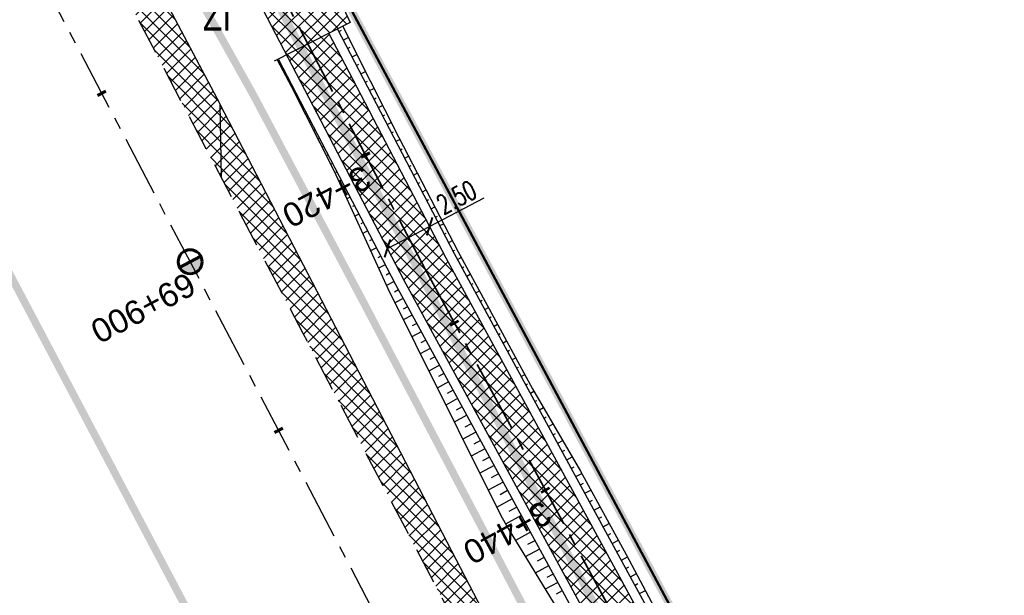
# Model space of a CAD drawing. Header units: metres. Extents: x 7529682 to 7533751, y 5721195 to 5727842.
# Tile 47 of 210: x 7531292 to 7531344, y 5724755 to 5724785. Entities that reach past the tile are written whole.
import ezdxf

# ---------------------------------------------------------------- set-up
doc = ezdxf.new("R2010")
doc.units = ezdxf.units.M
doc.header["$PDMODE"] = 1
doc.header["$PDSIZE"] = 0.3
for name, pattern in [('817-dzialki-09-05-04$0$HIDDEN', [0.375, 0.25, -0.125]), ('ACAD_ISO05W100', [33, 24, -3, 0, -3, 0, -3]), ('CENTER', [50.8, 31.75, -6.35, 6.35, -6.35]), ('CENTER2', [28.575, 19.05, -3.175, 3.175, -3.175]), ('HIDDEN', [9.525, 6.35, -3.175])]:
    doc.linetypes.add(name, pattern=pattern)
for name, color, linetype in [('C-DROGI-SYTUACJA', 7, 'Continuous'), ('C-DROGI-SYTUACJA-ETYKIETY', 7, 'Continuous'), ('D-hatch-pobocza', 131, 'Continuous'), ('D-hatch-zjazdy-BA', 244, 'Continuous'), ('D-hatch-zjazdy-kruszywo', 111, 'Continuous'), ('D-pobocza', 60, 'Continuous'), ('D-rowy', 160, 'Continuous'), ('D-skarpa', 2, 'Continuous'), ('D-skarpa-kreskowanie', 2, 'Continuous'), ('D-wymiary', 1, 'Continuous')]:
    doc.layers.add(name, color=color, linetype=linetype)
for name, color, linetype, lineweight, true_color in [('D-ewidencja-numery', 7, 'Continuous', 50, 0x40ff00), ('D-hatch-ciag-pieszo-rowerowy', 7, 'Continuous', 13, 0xff9f80), ('D-LR-etap-III', 7, '817-dzialki-09-05-04$0$HIDDEN', 50, 0x00008f)]:
    doc.layers.add(name, color=color, linetype=linetype, lineweight=lineweight, true_color=true_color)
for name, color, linetype, lineweight in [('D-krawędzie', 3, 'Continuous', 30), ('D-obrzeża', 2, 'Continuous', 30), ('D-oś', 10, 'CENTER', 30), ('D-pas-drogowy', 7, 'ACAD_ISO05W100', 50), ('D-zjazdy', 202, 'Continuous', 30), ('D-zjazdy-opis', 202, 'Continuous', 30)]:
    doc.layers.add(name, color=color, linetype=linetype, lineweight=lineweight)
doc.layers.add('poprzeczki', color=7, linetype='Continuous', true_color=0x0000c7)
doc.styles.add('2mm08', font='arial.ttf', dxfattribs={"width": 0.8})
doc.styles.add('DIMTEXT', font='simplex.shx', dxfattribs={"width": 0.7})
doc.styles.get("Standard").update_dxf_attribs({"font": 'arial.ttf'})
doc.dimstyles.new('500', dxfattribs={"dimtxt": 1, "dimasz": 0.7, "dimexe": 0.2, "dimexo": 0.5, "dimgap": 0.2, "dimtad": 1, "dimrnd": 0.005, "dimzin": 0, "dimdsep": 46, "dimtxsty": 'DIMTEXT', "dimblk": 'ARCHTICK', "dimcen": 0, "dimclrd": 256, "dimclre": 256, "dimclrt": 2, "dimadec": 5, "dimazin": 0, "dimtfac": 1, "dimtofl": 0, "dimtmove": 0, "dimatfit": 3, "dimfxl": 1, "dimtolj": 1, "dimtzin": 0, "dimlwd": -1, "dimlwe": -1, "dimarcsym": 0})
pattern_1 = [(45, (0.88535, 0.46493), (-0.33675960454, 0.33675960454), []), (135, (0.88535, 0.46493), (-0.33675960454, -0.33675960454), [])]
pattern_2 = [(45, (0, 0), (-0.33675960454, 0.33675960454), []), (135, (0, 0), (-0.33675960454, -0.33675960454), [])]

# ---------------------------------------------------------------- blocks, each defined once
blk = doc.blocks.new('kilometraz')
at = {"linetype": 'ByBlock', "lineweight": -2}
blk.add_hatch(color=0, dxfattribs=at).paths.add_polyline_path([(0, -0.28125, 0.41421356), (0.28125, 0, 0.41421356), (0, 0.28125)])
at = {"color": 0, "linetype": 'ByBlock', "lineweight": -2}
blk.add_line((0, 0.28125), (0, -0.28125), dxfattribs=at)
blk.add_circle((0, 0), 0.28125, dxfattribs=at)
blk = doc.blocks.new('AeccTickLine')
at = {"color": 0, "linetype": 'ByBlock', "lineweight": -2}
blk.add_line((0, 1), (0, -1), dxfattribs=at)
blk = doc.blocks.new('_ArchTick')
at = {"color": 0, "linetype": 'ByBlock', "const_width": 0.15}
blk.add_lwpolyline([(-0.5, -0.5), (0.5, 0.5)], dxfattribs=at)
blk = doc.blocks.new('*D98')
at = {"layer": 'D-wymiary', "linetype": 'ByBlock', "transparency": 16777216}
for p, q in [((7531313.399, 5724774.279), (7531316.267, 5724775.773)), ((7531313.168, 5724774.723), (7531313.307, 5724774.457)), ((7531311.182, 5724773.124), (7531313.399, 5724774.279)), ((7531310.951, 5724773.567), (7531311.09, 5724773.301))]:
    blk.add_line(p, q, dxfattribs=at)
at = {"layer": 'Defpoints', "color": 0, "linetype": 'ByBlock', "transparency": 16777216}
for p in [(7531313.399, 5724774.279), (7531313.399, 5724774.279), (7531311.182, 5724773.124)]:
    blk.add_point(p, dxfattribs=at)
at = {"layer": 'D-wymiary', "linetype": 'ByBlock', "transparency": 16777216, "xscale": 0.6999999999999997, "yscale": 0.6999999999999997, "zscale": 0.6999999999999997}
for p, rotation in [((7531313.399, 5724774.279), 27.52110869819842), ((7531311.182, 5724773.124), 207.5211086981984)]:
    blk.add_blockref('_ArchTick', p, dxfattribs=dict(at, rotation=rotation))
at = {"layer": 'D-wymiary', "color": 2, "linetype": 'ByBlock', "transparency": 16777216, "insert": (7531314.82, 5724775.809), "char_height": 1, "attachment_point": 5, "rotation": 27.5211, "style": 'DIMTEXT'}
blk.add_mtext('\\A1;2.50', dxfattribs=at)

msp = doc.modelspace()

# ---------------------------------------------------------------- hatches: boundary and pattern name
at = {"layer": 'D-hatch-ciag-pieszo-rowerowy'}
h = msp.add_hatch(dxfattribs=at)
h.set_pattern_fill('ANSI37', color=256, scale=0.15, style=0)
h.set_pattern_definition(pattern_1)
h.paths.add_polyline_path([(7531367.377, 5724666.221), (7531369.435, 5724667.678), (7531364.841, 5724676.398), (7531345.224, 5724715.75), (7531314.268, 5724772.613), (7531308.11, 5724784.432), (7531305.885, 5724783.292), (7531312.052, 5724771.454), (7531343.011, 5724714.585), (7531362.629, 5724675.233)])
at = {"layer": 'D-hatch-pobocza'}
h = msp.add_hatch(dxfattribs=at)
h.set_pattern_fill('ANSI37', color=256, scale=0.15, style=0)
h.set_pattern_definition(pattern_2)
h.paths.add_polyline_path([(7531327.02, 5724733.24), (7531314.57, 5724757.21), (7531302.377, 5724780.719), (7531302.441, 5724776.853), (7531306.74, 5724768.665), (7531335.094, 5724714.652), (7531357.319, 5724672.439), (7531360.382, 5724666.625), (7531361.97, 5724665.57), (7531363.1, 5724665.412), (7531353.58, 5724682.67), (7531345.94, 5724697.46), (7531339.27, 5724710)])
at = {"layer": 'D-hatch-zjazdy-BA'}
h = msp.add_hatch(dxfattribs=at)
h.set_pattern_fill('ANSI37', color=256, scale=0.15, style=0)
h.set_pattern_definition(pattern_1)
h.paths.add_polyline_path([(7531305.884, 5724783.292), (7531309.218, 5724784.999), (7531307.992, 5724787.635), (7531303.703, 5724787.477)])
at = {"layer": 'D-hatch-zjazdy-kruszywo'}
h = msp.add_hatch(dxfattribs=at)
h.set_pattern_fill('ANSI37', color=256, scale=0.15, style=0)
h.set_pattern_definition(pattern_2)
h.paths.add_polyline_path([(7531298.776, 5724787.518), (7531296.235, 5724788.675), (7531302.441, 5724776.853), (7531302.377, 5724780.719)])

# ---------------------------------------------------------------- linework, layer by layer
at = {"layer": 'C-DROGI-SYTUACJA', "color": 10, "linetype": 'CENTER2', "lineweight": 35, "ltscale": 0.2}
msp.add_lwpolyline([(7531156.869, 5725074.83), (7531166.993, 5725055.55, -0.068732), (7531168.479, 5725051.432), (7531169.1, 5725048.503, 0.068783), (7531171.89, 5725040.776), (7531203.621, 5724980.378), (7531234.8, 5724921.535), (7531259.931, 5724874.055), (7531293.333, 5724810.086), (7531313.16, 5724772.033), (7531341.529, 5724719.923, -0.009023), (7531346.533, 5724710.322), (7531363.735, 5724675.815), (7531380.065, 5724644.823), (7531398.584, 5724609.363), (7531424.897, 5724559.228), (7531446.142, 5724518.961), (7531474.816, 5724464.452), (7531498.201, 5724419.897)], format="xyb", dxfattribs=at)
at = {"layer": 'D-ewidencja-numery', "color": 12, "ltscale": 15, "true_color": 0xc70000}
msp.add_lwpolyline([(7531166.31, 5725074.58), (7531172.29, 5725062.58), (7531170.59, 5725055.606), (7531173.733, 5725044.081), (7531215.342, 5724964.86), (7531238.054, 5724921.685), (7531262.39, 5724875.283), (7531295.587, 5724811.266), (7531348.488, 5724712.363), (7531363.741, 5724682.684), (7531366.987, 5724675.865), (7531382.541, 5724646.111), (7531401.299, 5724610.875), (7531428.965, 5724558.862), (7531449.111, 5724520.398), (7531477.293, 5724465.831), (7531500.996, 5724421.113)], dxfattribs=at)
at = {"layer": 'D-krawędzie', "linetype": 'HIDDEN', "ltscale": 0.3, "flags": 128}
msp.add_lwpolyline([(7530572.01, 5726166.06), (7530620.381, 5726072.761), (7530641.555, 5726032.008), (7530660.961, 5725995.07), (7530689.128, 5725941.54), (7530707.336, 5725907.032), (7530725.256, 5725873.093), (7530743.97, 5725837.654), (7530770.527, 5725787.119), (7530787.864, 5725754.267), (7530809.898, 5725712.542), (7530824.739, 5725684.389), (7530840.856, 5725653.693), (7530860.675, 5725616.154), (7530865.283, 5725607.394), (7530878.05, 5725583.08), (7530918.172, 5725507.178), (7530950.163, 5725446.305), (7530993.419, 5725364.265), (7531022.766, 5725308.719), (7531053.81, 5725249.872), (7531081.166, 5725197.875), (7531103.902, 5725154.541), (7531128.123, 5725108.448), (7531149.3, 5725068.25), (7531167.38, 5725033.767), (7531197.165, 5724976.988), (7531228.151, 5724918.034), (7531253.153, 5724870.491), (7531286.796, 5724806.654), (7531306.74, 5724768.665), (7531335.094, 5724714.652), (7531357.319, 5724672.439), (7531373.645, 5724641.454), (7531392.162, 5724605.999), (7531418.48, 5724555.853), (7531439.727, 5724515.582), (7531468.399, 5724461.077), (7531491.782, 5724416.528), (7531531.99, 5724339.833), (7531557.227, 5724291.659), (7531569.852, 5724267.577), (7531591.376, 5724226.548), (7531610.004, 5724191.103), (7531616.883, 5724177.999), (7531629.985, 5724153.025), (7531641.007, 5724132.022), (7531664.906, 5724087.617), (7531677.644, 5724064.786), (7531683.112, 5724054.988), (7531686.753, 5724048.18), (7531695.448, 5724031.697), (7531703.749, 5724015.917), (7531709.214, 5724005.514), (7531719.389, 5723986.147), (7531726.295, 5723973), (7531732.741, 5723960.736), (7531735.13, 5723956.19)], dxfattribs=at)
at = {"layer": 'D-LR-etap-III', "ltscale": 10, "flags": 128}
msp.add_lwpolyline([(7531750.474, 5723895.103, 0.4, 0.4, 0), (7531750.505, 5723895.13, 0.4, 0.4, 0), (7531682.71, 5724022.92, 0.4, 0.4, 0), (7531619.177, 5724147.204, 0.4, 0.4, 0), (7531592.309, 5724198.489, 0.4, 0.4, 0), (7531553.264, 5724272.919, 0.4, 0.4, 0), (7531504.02, 5724366.79, 0.4, 0.4, 0), (7531482.09, 5724407.62, 0.4, 0.4, 0), (7531412.35, 5724541.183, 0.4, 0.4, 0), (7531388.464, 5724586.93, 0.4, 0.4, 0), (7531345.12, 5724669.94, 0.4, 0.4, 0), (7531127.66, 5725081.67, 0.4, 0.4, 0), (7531059.253, 5725211.041, 0.4, 0.4, 0), (7531008.007, 5725307.954, 0.4, 0.4, 0), (7530964.182, 5725390.836, 0.4, 0.4, 0), (7530914.557, 5725484.684, 0.4, 0.4, 0), (7530865.243, 5725577.494, 0.4, 0.4, 0), (7530840.085, 5725624.059, 0.4, 0.4, 0), (7530802.56, 5725694.925, 0.4, 0.4, 0), (7530755.54, 5725787.51, 0.4, 0.4, 0), (7530708.718, 5725876.303, 0.4, 0.4, 0), (7530695.12, 5725902.09, 0.4, 0.4, 0), (7530642.914, 5726001.078, 0.4, 0.4, 0), (7530634.935, 5726016.147, 0.4, 0.4, 0), (7530610.82, 5726061.93, 0.4, 0.4, 0), (7530610.82, 5726061.93, 0.4, 0.4, 0), (7530607.21, 5726063.51, 0.4, 0.4, 0), (7530597.42, 5726080.68, 0.4, 0.4, 0), (7530591.16, 5726088.44, 0.4, 0.4, 0), (7530581.28, 5726107.21, 0.4, 0.4, 0), (7530571.29, 5726130.56, 0.4, 0.4, 0), (7530549.555, 5726171.527, 0.4, 0.4, 0), (7530531.014, 5726206.474, 0.4, 0.4, 0), (7530516.461, 5726236.017, 0.4, 0.4, 0), (7530500.799, 5726266.141, 0.4, 0.4, 0), (7530491.35, 5726283.94, 0.4, 0.4, 0), (7530482.4, 5726303.41, 0.4, 0.4, 0), (7530482.4, 5726303.41, 0.4, 0.4, 0), (7530450.41, 5726357.28, 0.4, 0.4, 0), (7530397.759, 5726458.5, 0.4, 0.4, 0), (7530334.708, 5726583.665, 0.4, 0.4, 0), (7530303.939, 5726645.168, 0.4, 0.4, 0), (7530300.51, 5726651.778, 0.4, 0.4, 0), (7530289.214, 5726671.967, 0.4, 0.4, 0), (7530281.54, 5726685.57, 0.4, 0.4, 0), (7530261.371, 5726724.163, 0.4, 0.4, 0), (7530254.03, 5726738.21, 0.4, 0.4, 0), (7530197.22, 5726845.06, 0.4, 0.4, 0), (7530194.71, 5726849.15, 0.4, 0.4, 0), (7530195.92, 5726850.75, 0.4, 0.4, 0), (7530170.547, 5726892.961, 0.4, 0.4, 0), (7530143.175, 5726945.066, 0.4, 0.4, 0), (7530105.06, 5727018.32, 0.4, 0.4, 0), (7530100.06, 5727027.16, 0.4, 0.4, 0), (7530062.319, 5727099.625, 0.4, 0.4, 0), (7530015.379, 5727189.42, 0.4, 0.4, 0), (7529983.208, 5727250.207, 0.4, 0.4, 0), (7529953.284, 5727306.747, 0.4, 0.4, 0), (7529900.671, 5727406.159, 0.4, 0.4, 0), (7529890.63, 5727425.131, 0.4, 0.4, 0), (7529875.155, 5727454.426, 0.4, 0.4, 0), (7529857.56, 5727487.787, 0.4, 0.4, 0), (7529835.194, 5727530.193, 0.4, 0.4, 0), (7529811.741, 5727574.662, 0.4, 0.4, 0), (7529792.102, 5727611.923, 0.4, 0.4, 0), (7529768.066, 5727657.47, 0.4, 0.4, 0), (7529755.211, 5727682.131, 0.4, 0.4, 0), (7529753.31, 5727681.13, 0.4, 0.4, 0), (7529739.21, 5727707.77, 0.4, 0.4, 0), (7529735.395, 5727711.252, 0.4, 0.4, 0), (7529725.42, 5727730.2, 0.4, 0.4, 0), (7529723.55, 5727729.88, 0.4, 0.4, 0), (7529695.567, 5727782.932, 0.4, 0.4, 0), (7529717.68, 5727794.024, 0.4, 0.4, 0), (7529736.275, 5727758.647, 0.4, 0.4, 0), (7529736.275, 5727758.647, 0.4, 0.4, 0), (7529744.511, 5727750.406, 0.4, 0.4, 0), (7529744.511, 5727750.406, 0.4, 0.4, 0), (7529750.283, 5727738.55, 0.4, 0.4, 0), (7529777.109, 5727687.569, 0.4, 0.4, 0), (7529796.515, 5727651.33, 0.4, 0.4, 0), (7529814.938, 5727616.793, 0.4, 0.4, 0), (7529839.007, 5727572.304, 0.4, 0.4, 0), (7529860.618, 5727532.509, 0.4, 0.4, 0), (7529882.349, 5727491.504, 0.4, 0.4, 0), (7529904.865, 5727449.096, 0.4, 0.4, 0), (7529920.747, 5727418.885, 0.4, 0.4, 0), (7529946.677, 5727368.547, 0.4, 0.4, 0), (7529972.025, 5727320.573, 0.4, 0.4, 0), (7529987.74, 5727290.153, 0.4, 0.4, 0), (7529996.497, 5727273.662, 0.4, 0.4, 0), (7530017.541, 5727234.203, 0.4, 0.4, 0), (7530033.054, 5727204.864, 0.4, 0.4, 0), (7530051.623, 5727170.223, 0.4, 0.4, 0), (7530069.277, 5727137.016, 0.4, 0.4, 0), (7530089.385, 5727097.534, 0.4, 0.4, 0), (7530109.713, 5727060.747, 0.4, 0.4, 0), (7530136.77, 5727011.64, 0.4, 0.4, 0), (7530162.447, 5726962.744, 0.4, 0.4, 0), (7530187.674, 5726916.992, 0.4, 0.4, 0), (7530207.821, 5726879.335, 0.4, 0.4, 0), (7530230.626, 5726834.519, 0.4, 0.4, 0), (7530262.288, 5726776.618, 0.4, 0.4, 0), (7530277.51, 5726760.213, 0.4, 0.4, 0), (7530286.037, 5726744.107, 0.4, 0.4, 0), (7530288.097, 5726735.884, 0.4, 0.4, 0), (7530290.394, 5726725.047, 0.4, 0.4, 0), (7530296.177, 5726713.583, 0.4, 0.4, 0), (7530302.726, 5726701.182, 0.4, 0.4, 0), (7530325.685, 5726657.466, 0.4, 0.4, 0), (7530343.244, 5726623.649, 0.4, 0.4, 0), (7530360.23, 5726591.747, 0.4, 0.4, 0), (7530383.209, 5726548.059, 0.4, 0.4, 0), (7530406.018, 5726503.606, 0.4, 0.4, 0), (7530427.465, 5726462.62, 0.4, 0.4, 0), (7530447.928, 5726424.388, 0.4, 0.4, 0), (7530471.127, 5726379.921, 0.4, 0.4, 0), (7530490.501, 5726343.033, 0.4, 0.4, 0), (7530509.499, 5726306.733, 0.4, 0.4, 0), (7530529.89, 5726267.244, 0.4, 0.4, 0), (7530543.852, 5726238.99, 0.4, 0.4, 0), (7530554.809, 5726218.944, 0.4, 0.4, 0), (7530559.027, 5726212.223, 0.4, 0.4, 0), (7530563.061, 5726206.41, 0.4, 0.4, 0), (7530566.934, 5726200.464, 0.4, 0.4, 0), (7530569.771, 5726194.902, 0.4, 0.4, 0), (7530571.473, 5726191.282, 0.4, 0.4, 0), (7530572.839, 5726188.025, 0.4, 0.4, 0), (7530575.295, 5726182.035, 0.4, 0.4, 0), (7530579.737, 5726173.306, 0.4, 0.4, 0), (7530583.3, 5726167.41, 0.4, 0.4, 0), (7530593.4, 5726163.33, 0.4, 0.4, 0), (7530598.618, 5726155.264, 0.4, 0.4, 0), (7530608.258, 5726140.497, 0.4, 0.4, 0), (7530603.27, 5726136.83, 0.4, 0.4, 0), (7530606.53, 5726131.84, 0.4, 0.4, 0), (7530604.239, 5726124.217, 0.4, 0.4, 0), (7530605.847, 5726121.63, 0.4, 0.4, 0), (7530608.972, 5726116.164, 0.4, 0.4, 0), (7530618.114, 5726097.791, 0.4, 0.4, 0), (7530651.213, 5726034.96, 0.4, 0.4, 0), (7530670.244, 5725998.611, 0.4, 0.4, 0), (7530698.075, 5725945.953, 0.4, 0.4, 0), (7530716.506, 5725911.305, 0.4, 0.4, 0), (7530735.223, 5725875.667, 0.4, 0.4, 0), (7530752.504, 5725842.155, 0.4, 0.4, 0), (7530778.311, 5725793.501, 0.4, 0.4, 0), (7530797.5, 5725756.382, 0.4, 0.4, 0), (7530812.519, 5725728.289, 0.4, 0.4, 0), (7530820.039, 5725713.16, 0.4, 0.4, 0), (7530822.422, 5725710.194, 0.4, 0.4, 0), (7530833.155, 5725688.801, 0.4, 0.4, 0), (7530849.629, 5725656.159, 0.4, 0.4, 0), (7530867.983, 5725621.964, 0.4, 0.4, 0), (7530872.63, 5725612.888, 0.4, 0.4, 0), (7530880.354, 5725597.595, 0.4, 0.4, 0), (7530883.839, 5725593.389, 0.4, 0.4, 0), (7530891.782, 5725587.763, 0.4, 0.4, 0), (7530895.039, 5725584.281, 0.4, 0.4, 0), (7530897.034, 5725580.941, 0.4, 0.4, 0), (7530900.952, 5725579.946, 0.4, 0.4, 0), (7530904.81, 5725571.977, 0.4, 0.4, 0), (7530903.682, 5725568.566, 0.4, 0.4, 0), (7530908.901, 5725558.845, 0.4, 0.4, 0), (7530910.252, 5725545.672, 0.4, 0.4, 0), (7530912.873, 5725538.646, 0.4, 0.4, 0), (7530945.278, 5725478.464, 0.4, 0.4, 0), (7530959.692, 5725450.246, 0.4, 0.4, 0), (7531002.827, 5725368.192, 0.4, 0.4, 0), (7531044.704, 5725290.314, 0.4, 0.4, 0), (7531064.099, 5725253.213, 0.4, 0.4, 0), (7531083.01, 5725216.678, 0.4, 0.4, 0), (7531113.013, 5725158.466, 0.4, 0.4, 0), (7531137.364, 5725113.071, 0.4, 0.4, 0), (7531150.831, 5725086.712, 0.4, 0.4, 0), (7531159.746, 5725076.641, 0.4, 0.4, 0), (7531166.31, 5725074.58, 0.4, 0.4, 0), (7531172.29, 5725062.58, 0.4, 0.4, 0), (7531170.59, 5725055.606, 0.4, 0.4, 0), (7531173.733, 5725044.081, 0.4, 0.4, 0), (7531215.342, 5724964.86, 0.4, 0.4, 0), (7531238.054, 5724921.685, 0.4, 0.4, 0), (7531262.39, 5724875.283, 0.4, 0.4, 0), (7531295.587, 5724811.266, 0.4, 0.4, 0), (7531348.488, 5724712.363, 0.4, 0.4, 0), (7531363.741, 5724682.684, 0.4, 0.4, 0), (7531366.987, 5724675.865, 0.4, 0.4, 0), (7531382.541, 5724646.111, 0.4, 0.4, 0), (7531401.299, 5724610.875, 0.4, 0.4, 0), (7531428.965, 5724558.862, 0.4, 0.4, 0), (7531449.111, 5724520.398, 0.4, 0.4, 0), (7531477.293, 5724465.831, 0.4, 0.4, 0), (7531500.996, 5724421.113, 0.4, 0.4, 0), (7531512.122, 5724400.549, 0.4, 0.4, 0), (7531513.782, 5724396.757, 0.4, 0.4, 0), (7531526.32, 5724379.39, 0.4, 0.4, 0), (7531566.784, 5724302.736, 0.4, 0.4, 0), (7531612.277, 5724225.61, 0.4, 0.4, 0), (7531620.493, 5724210.548, 0.4, 0.4, 0), (7531631.578, 5724196.258, 0.4, 0.4, 0), (7531653.484, 5724152.434, 0.4, 0.4, 0), (7531661.151, 5724128.494, 0.4, 0.4, 0), (7531673.881, 5724101.186, 0.4, 0.4, 0), (7531684.691, 5724081.184, 0.4, 0.4, 0), (7531699.212, 5724051.17, 0.4, 0.4, 0), (7531704.034, 5724040.584, 0.4, 0.4, 0), (7531704.034, 5724040.584, 0.4, 0.4, 0), (7531703.913, 5724037.17, 0.4, 0.4, 0), (7531736.42, 5723969.232, 0.4, 0.4, 0), (7531738.285, 5723967.699, 0.4, 0.4, 0), (7531742.181, 5723962.346, 0.4, 0.4, 0), (7531744.286, 5723958.616, 0.4, 0.4, 0), (7531755.393, 5723944.193, 0.4, 0.4, 0), (7531758.69, 5723936.76, 0.4, 0.4, 0), (7531780.08, 5723929.25, 0.4, 0.4, 0), (7531792.612, 5723906.338, 0.4, 0.4, 0), (7531792.612, 5723906.338, 0.4, 0.4, 0), (7531756.962, 5723883.055, 0.4, 0.4, 0), (7531750.46, 5723895.13, 0.4, 0.4, 0), (7531750.46, 5723895.13, 0, 0, 0)], format="xyseb", dxfattribs=at)
at = {"layer": 'D-obrzeża'}
for points in [[(7531162.547, 5725061.318), (7531165.882, 5725054.959, -0.068574), (7531167.27, 5725051.106), (7531167.915, 5725048.068, 0.068789), (7531170.704, 5725040.34), (7531202.515, 5724979.795), (7531233.696, 5724920.95), (7531258.824, 5724873.473), (7531292.225, 5724809.507), (7531312.052, 5724771.454), (7531340.423, 5724719.339, -0.00902), (7531345.426, 5724709.741), (7531362.629, 5724675.233), (7531378.958, 5724644.242), (7531397.477, 5724608.783), (7531423.79, 5724558.646), (7531445.036, 5724518.378), (7531473.71, 5724463.87), (7531497.095, 5724419.316), (7531505.905, 5724402.511, -0.033171), (7531508.586, 5724396.451), (7531511.248, 5724389.164)], [(7531369.435, 5724667.678), (7531364.841, 5724676.398), (7531347.64, 5724710.903, 0.009026), (7531342.634, 5724720.507), (7531314.268, 5724772.613), (7531308.11, 5724784.431)]]:
    msp.add_lwpolyline(points, format="xyb", dxfattribs=at)
at = {"layer": 'D-oś', "ltscale": 0.1}
msp.add_lwpolyline([(7531488.683, 5724414.901), (7531465.302, 5724459.448), (7531436.63, 5724513.951), (7531415.383, 5724554.223), (7531389.061, 5724604.375), (7531370.545, 5724639.828), (7531354.222, 5724670.808), (7531331.996, 5724713.024), (7531303.641, 5724767.038), (7531283.699, 5724805.024), (7531250.055, 5724868.862), (7531225.053, 5724916.406), (7531194.065, 5724975.362), (7531164.28, 5725032.142), (7531146.202, 5725066.622)], dxfattribs=at)
at = {"layer": 'D-pas-drogowy', "ltscale": 0.2, "flags": 128}
msp.add_lwpolyline([(7531633.019, 5724182.834, 0.4, 0.4, 0), (7531617.559, 5724211.608, 0.4, 0.4, 0), (7531566.784, 5724302.736, 0.4, 0.4, 0), (7531538.419, 5724356.47, 0.4, 0.4, 0), (7531526.32, 5724379.39, 0.4, 0.4, 0), (7531516.102, 5724393.607, 0.4, 0.4, 0.001485), (7531513.78, 5724396.838, 0.4, 0.4, 0), (7531501.87, 5724413.41, 0.4, 0.4, 0), (7531474.926, 5724464.508, 0.4, 0.4, 0), (7531446.2, 5724518.992, 0.4, 0.4, 0), (7531424.962, 5724559.262, 0.4, 0.4, 0), (7531398.444, 5724609.566, 0.4, 0.4, 0), (7531379.647, 5724645.216, 0.4, 0.4, 0), (7531365.23, 5724672.56, 0.4, 0.4, 0), (7531341.306, 5724717.915, 0.4, 0.4, 0), (7531312.9, 5724771.789, 0.4, 0.4, 0), (7531292.591, 5724810.307, 0.4, 0.4, 0), (7531259.392, 5724873.271, 0.4, 0.4, 0), (7531233.74, 5724921.923, 0.4, 0.4, 0), (7531203.073, 5724980.092, 0.4, 0.4, 0), (7531173.471, 5725036.225, 0.4, 0.4, 0), (7531168.27, 5725046.09, 0.4, 0.4, 0), (7531172.29, 5725062.58, 0.4, 0.4, 0), (7531166.31, 5725074.58, 0.4, 0.4, 0), (7531150.32, 5725079.6, 0.4, 0.4, 0), (7531141.5, 5725096.43, 0.4, 0.4, 0), (7531109.312, 5725157.814, 0.4, 0.4, 0), (7531086.641, 5725201.048, 0.4, 0.4, 0), (7531059.198, 5725253.384, 0.4, 0.4, 0), (7531028.207, 5725312.489, 0.4, 0.4, 0), (7530999.105, 5725367.99, 0.4, 0.4, 0), (7530956.248, 5725449.725, 0.4, 0.4, 0), (7530924.398, 5725510.464, 0.4, 0.4, 0), (7530897.51, 5725561.74, 0.4, 0.4, 0), (7530894.46, 5725566.14, 0.4, 0.4, 0), (7530892.16, 5725570.49, 0.4, 0.4, 0), (7530869.363, 5725613.307, 0.4, 0.4, 0), (7530861.694, 5725627.705, 0.4, 0.4, 0), (7530852.74, 5725644.52, 0.4, 0.4, 0), (7530831.51, 5725684.2, 0.4, 0.4, 0), (7530811.13, 5725722.52, 0.4, 0.4, 0), (7530792.348, 5725757.941, 0.4, 0.4, 0), (7530768.03, 5725803.8, 0.4, 0.4, 0), (7530748.769, 5725840.179, 0.4, 0.4, 0), (7530727.7, 5725879.97, 0.4, 0.4, 0), (7530712.098, 5725909.545, 0.4, 0.4, 0), (7530693.644, 5725944.645, 0.4, 0.4, 0), (7530665.702, 5725997.539, 0.4, 0.4, 0), (7530641.76, 5726042.88, 0.4, 0.4, 0), (7530616.5, 5726091.48, 0.4, 0.4, 0), (7530604.628, 5726114.32, 0.4, 0.4, -0.007763), (7530602.5, 5726118.43, 0.4, 0.4, 0), (7530603.992, 5726123.395, 0.4, 0.4, 0), (7530606.53, 5726131.84, 0.4, 0.4, 0), (7530603.27, 5726136.83, 0.4, 0.4, 0), (7530593.776, 5726151.369, 0.4, 0.4, 0), (7530590.203, 5726156.84, 0.4, 0.4, 0), (7530583.3, 5726167.41, 0.4, 0.4, 0), (7530580.578, 5726170.428, 0.4, 0.4, 0), (7530575.85, 5726175.67, 0.4, 0.4, 0), (7530569.01, 5726186.66, 0.4, 0.4, 0), (7530562.555, 5726199.189, 0.4, 0.4, 0), (7530555.67, 5726211.39, 0.4, 0.4, 0), (7530548.29, 5726224.23, 0.4, 0.4, 0), (7530540.58, 5726237.71, 0.4, 0.4, 0), (7530532.68, 5726252.65, 0.4, 0.4, 0), (7530524.06, 5726269.35, 0.4, 0.4, 0), (7530502.82, 5726309.91, 0.4, 0.4, 0), (7530488.83, 5726336.63, 0.4, 0.4, 0), (7530466.03, 5726380.16, 0.4, 0.4, 0), (7530438.47, 5726432.77, 0.4, 0.4, 0), (7530424.53, 5726459.09, 0.4, 0.4, 0), (7530401.63, 5726502.97, 0.4, 0.4, 0), (7530383.38, 5726538.06, 0.4, 0.4, 0), (7530353.97, 5726593.52, 0.4, 0.4, 0), (7530338.47, 5726622.74, 0.4, 0.4, 0), (7530322.01, 5726653.88, 0.4, 0.4, 0), (7530297.54, 5726700.33, 0.4, 0.4, 0), (7530287.38, 5726719.6, 0.4, 0.4, 0), (7530285.95, 5726722.316, 0.4, 0.4, 0), (7530280.26, 5726733.12, 0.4, 0.4, 0), (7530266.73, 5726758.74, 0.4, 0.4, 0), (7530260.42, 5726770.47, 0.4, 0.4, 0), (7530253.25, 5726783.82, 0.4, 0.4, 0), (7530244.95, 5726799.33, 0.4, 0.4, 0), (7530239.39, 5726808.49, 0.4, 0.4, 0), (7530238.29, 5726807.9, 0.4, 0.4, 0), (7530218.11, 5726850.67, 0.4, 0.4, 0), (7530175.907, 5726928.168, 0.4, 0.4, 0), (7530096.68, 5727076.15, 0.4, 0.4, 0), (7530094.68, 5727079.89, 0.4, 0.4, 0), (7530064.597, 5727135.523, 0.4, 0.4, 0), (7530046.731, 5727168.892, 0.4, 0.4, 0), (7530025.803, 5727208.461, 0.4, 0.4, 0), (7530012.847, 5727232.979, 0.4, 0.4, 0), (7529994.15, 5727268.45, 0.4, 0.4, 0), (7529981.671, 5727291.93, 0.4, 0.4, 0), (7529949.89, 5727351.73, 0.4, 0.4, 0), (7529924.75, 5727399.03, 0.4, 0.4, 0), (7529915.516, 5727417.1, 0.4, 0.4, 0), (7529885.83, 5727475.19, 0.4, 0.4, 0), (7529862.56, 5727519.97, 0.4, 0.4, 0), (7529852.985, 5727538.191, 0.4, 0.4, 0), (7529836.513, 5727569.511, 0.4, 0.4, 0), (7529815.369, 5727609.141, 0.4, 0.4, 0), (7529792.795, 5727651.247, 0.4, 0.4, 0), (7529774.199, 5727685.858, 0.4, 0.4, 0), (7529746.966, 5727736.059, 0.4, 0.4, 0), (7529733.92, 5727757.62, 0.4, 0.4, 0), (7529708.607, 5727806.389, 0.4, 0.4, 0), (7529688.492, 5727796.345, 0.4, 0.4, 0), (7529723.55, 5727729.88, 0.4, 0.4, 0), (7529725.42, 5727730.2, 0.4, 0.4, 0), (7529735.38, 5727711.28, 0.4, 0.4, 0), (7529739.21, 5727707.77, 0.4, 0.4, 0), (7529753.31, 5727681.13, 0.4, 0.4, 0), (7529755.178, 5727682.114, 0.4, 0.4, 0), (7529792.102, 5727611.923, 0.4, 0.4, 0), (7529811.741, 5727574.662, 0.4, 0.4, 0), (7529835.194, 5727530.193, 0.4, 0.4, 0), (7529857.56, 5727487.787, 0.4, 0.4, 0), (7529875.155, 5727454.426, 0.4, 0.4, 0), (7529890.63, 5727425.131, 0.4, 0.4, 0), (7529900.671, 5727406.159, 0.4, 0.4, 0), (7529953.284, 5727306.747, 0.4, 0.4, 0), (7529983.208, 5727250.207, 0.4, 0.4, 0), (7530015.379, 5727189.42, 0.4, 0.4, 0), (7530062.319, 5727099.625, 0.4, 0.4, 0), (7530100.06, 5727027.16, 0.4, 0.4, 0), (7530105.06, 5727018.32, 0.4, 0.4, 0), (7530143.175, 5726945.066, 0.4, 0.4, 0), (7530170.547, 5726892.961, 0.4, 0.4, 0), (7530195.92, 5726850.75, 0.4, 0.4, 0), (7530194.71, 5726849.15, 0.4, 0.4, 0), (7530197.22, 5726845.06, 0.4, 0.4, 0), (7530254.03, 5726738.21, 0.4, 0.4, 0), (7530261.371, 5726724.163, 0.4, 0.4, 0), (7530281.54, 5726685.57, 0.4, 0.4, 0), (7530289.214, 5726671.967, 0.4, 0.4, 0), (7530300.51, 5726651.778, 0.4, 0.4, 0), (7530303.939, 5726645.168, 0.4, 0.4, 0), (7530334.708, 5726583.665, 0.4, 0.4, 0), (7530397.759, 5726458.5, 0.4, 0.4, 0), (7530450.41, 5726357.28, 0.4, 0.4, 0), (7530482.4, 5726303.41, 0.4, 0.4, 0), (7530483.688, 5726301.003, 0.4, 0.4, 0), (7530491.35, 5726283.94, 0.4, 0.4, 0), (7530512.67, 5726243.78, 0.4, 0.4, 0), (7530529.43, 5726209.46, 0.4, 0.4, 0), (7530571.29, 5726130.56, 0.4, 0.4, 0), (7530581.28, 5726107.21, 0.4, 0.4, 0), (7530591.16, 5726088.44, 0.4, 0.4, 0), (7530597.42, 5726080.68, 0.4, 0.4, 0), (7530607.21, 5726063.51, 0.4, 0.4, 0), (7530610.82, 5726061.93, 0.4, 0.4, 0), (7530634.935, 5726016.147, 0.4, 0.4, 0), (7530642.914, 5726001.078, 0.4, 0.4, 0), (7530695.12, 5725902.09, 0.4, 0.4, 0), (7530708.718, 5725876.303, 0.4, 0.4, 0), (7530755.54, 5725787.51, 0.4, 0.4, 0), (7530802.56, 5725694.925, 0.4, 0.4, 0), (7530840.085, 5725624.059, 0.4, 0.4, 0), (7530865.243, 5725577.494, 0.4, 0.4, 0), (7530914.557, 5725484.684, 0.4, 0.4, 0), (7530964.182, 5725390.836, 0.4, 0.4, 0), (7531008.007, 5725307.954, 0.4, 0.4, 0), (7531059.253, 5725211.041, 0.4, 0.4, 0), (7531127.66, 5725081.67, 0.4, 0.4, 0), (7531345.12, 5724669.94, 0.4, 0.4, 0), (7531388.464, 5724586.93, 0.4, 0.4, 0), (7531412.35, 5724541.183, 0.4, 0.4, 0), (7531482.09, 5724407.62, 0.4, 0.4, 0), (7531504.02, 5724366.79, 0.4, 0.4, 0), (7531519.374, 5724337.52, 0.4, 0.4, 0), (7531563.749, 5724252.932, 0.4, 0.4, 0), (7531602.175, 5724179.681, 0.4, 0.4, 0), (7531619.177, 5724147.204, 0.4, 0.4, 0), (7531625.038, 5724135.635, 0.4, 0.4, 0), (7531656.796, 5724073.316, 0.4, 0.4, 0), (7531675.12, 5724037.36, 0.4, 0.4, 0), (7531682.71, 5724022.92, 0.4, 0.4, 0), (7531705.565, 5723979.811, 0.4, 0.4, 0), (7531736.606, 5723921.262, 0.4, 0.4, 0), (7531750.46, 5723895.13, 0.4, 0.4, 0), (7531740.77, 5723886.56, 0.4, 0.4, 0), (7531732.86, 5723885, 0.4, 0.4, 0), (7531722.18, 5723887.77, 0.4, 0.4, 0), (7531729.87, 5723862.17, 0.4, 0.4, 0), (7531742.92, 5723861.93, 0.4, 0.4, 0), (7531763.71, 5723859.52, 0.4, 0.4, 0), (7531768.42, 5723854.12, 0.4, 0.4, 0), (7531787.42, 5723817.97, 0.4, 0.4, 0), (7531795.57, 5723809.82, 0.4, 0.4, 0), (7531816.347, 5723819.85, 0.4, 0.4, 0), (7531816.347, 5723819.85, 0.4, 0.4, 0), (7531805.06, 5723843.23, 0.4, 0.4, 0), (7531803.61, 5723886.23, 0.4, 0.4, 0), (7531803.61, 5723886.23, 0.4, 0.4, 0), (7531780.08, 5723929.25, 0.4, 0.4, 0), (7531758.69, 5723936.76, 0.4, 0.4, 0), (7531749.359, 5723946.412, 0.4, 0.4, 0), (7531742.71, 5723953.29, 0.4, 0.4, 0), (7531735.177, 5723967.878, 0.4, 0.4, 0), (7531722.37, 5723992.68, 0.4, 0.4, 0), (7531705.042, 5724030.886, 0.4, 0.4, 0), (7531699.47, 5724043.17, 0.4, 0.4, 0), (7531692.69, 5724058.11, 0.4, 0.4, 0), (7531679.672, 5724084.017, 0.4, 0.4, 0), (7531674.55, 5724094.21, 0.4, 0.4, 0), (7531666.633, 5724114.003, 0.4, 0.4, 0), (7531649, 5724153.82, 0.4, 0.4, 0), (7531641.49, 5724149.34, 0.4, 0.4, 0), (7531626.04, 5724179.34, 0.4, 0.4, 0), (7531633.03, 5724182.84, 0, 0, 0)], format="xyseb", dxfattribs=at)
at = {"layer": 'D-pobocza'}
for points in [[(7531369.847, 5724667.969), (7531365.283, 5724676.631), (7531348.083, 5724711.135, 0.009028), (7531343.076, 5724720.741), (7531314.711, 5724772.844), (7531308.553, 5724784.663)], [(7531305.45, 5724783.044), (7531311.609, 5724771.222), (7531339.981, 5724719.105, -0.009019), (7531344.983, 5724709.509), (7531362.186, 5724675), (7531366.927, 5724666.004)]]:
    msp.add_lwpolyline(points, format="xyb", dxfattribs=at)
msp.add_lwpolyline([(7531363.1, 5724665.412), (7531353.58, 5724682.67), (7531345.94, 5724697.46), (7531339.27, 5724710), (7531327.02, 5724733.24), (7531314.57, 5724757.21), (7531302.377, 5724780.719)], dxfattribs=at)
at = {"layer": 'D-rowy', "linetype": 'HIDDEN', "ltscale": 0.1, "const_width": 0.4, "flags": 128}
msp.add_lwpolyline([(7531506.121, 5724397.133), (7531489.191, 5724429.341), (7531483.4, 5724440.512), (7531478.412, 5724450.147), (7531462.901, 5724479.304), (7531434.633, 5724532.162), (7531396.749, 5724604.645), (7531378.596, 5724640.173), (7531368.21, 5724659.05), (7531363.9, 5724666.92), (7531355.877, 5724682.662), (7531338.033, 5724716.835), (7531309.902, 5724770.333), (7531304.158, 5724781.147), (7531299.737, 5724789.052), (7531294.93, 5724798.468), (7531279.862, 5724827.641), (7531247.715, 5724888.417), (7531220.373, 5724940.873), (7531195.514, 5724987.527), (7531168.706, 5725038.836), (7531161.296, 5725053.455), (7531161.296, 5725053.455)], dxfattribs=at)
at = {"layer": 'D-skarpa', "linetype": 'Continuous'}
for points in [[(7531308.831, 5724784.801), (7531309.529, 5724783.413), (7531311.778, 5724778.947), (7531314.903, 5724772.941), (7531316.428, 5724770.135), (7531318.814, 5724765.741), (7531321.334, 5724761.42), (7531323.738, 5724757.036), (7531326.086, 5724752.621), (7531328.405, 5724748.191), (7531330.797, 5724743.8), (7531333.165, 5724739.396), (7531335.546, 5724735), (7531337.952, 5724730.617), (7531340.324, 5724726.215), (7531343.215, 5724720.841)], [(7531305.387, 5724783.037), (7531306.126, 5724781.641), (7531308.39, 5724777.182), (7531310.466, 5724772.626), (7531311.199, 5724771.011), (7531312.657, 5724768.082), (7531317.118, 5724759.125), (7531317.52, 5724758.403), (7531324.921, 5724746.294), (7531327.492, 5724742.001), (7531329.849, 5724737.591), (7531332.221, 5724733.189), (7531339.986, 5724719.083)]]:
    msp.add_lwpolyline(points, dxfattribs=at)
at = {"layer": 'D-skarpa-kreskowanie', "linetype": 'Continuous'}
for p, q in [((7531308.628, 5724784.518, 108.799), (7531308.765, 5724784.589, 108.696)), ((7531308.859, 5724784.074, 108.8), (7531309.126, 5724784.213, 108.599)), ((7531309.09, 5724783.631, 108.801), (7531309.221, 5724783.699, 108.703)), ((7531309.322, 5724783.187, 108.802), (7531309.576, 5724783.32, 108.611)), ((7531305.521, 5724782.907, 108.669), (7531305.47, 5724782.881, 108.661)), ((7531309.553, 5724782.744, 108.803), (7531309.677, 5724782.808, 108.71)), ((7531305.752, 5724782.464, 108.67), (7531305.728, 5724782.451, 108.662)), ((7531309.784, 5724782.3, 108.804), (7531310.025, 5724782.426, 108.622)), ((7531305.983, 5724782.02, 108.671), (7531305.938, 5724781.997, 108.646)), ((7531306.214, 5724781.577, 108.672), (7531306.192, 5724781.566, 108.655)), ((7531310.015, 5724781.857, 108.805), (7531310.133, 5724781.918, 108.716)), ((7531310.246, 5724781.414, 108.806), (7531310.475, 5724781.533, 108.633)), ((7531306.445, 5724781.134, 108.673), (7531306.396, 5724781.108, 108.636)), ((7531310.477, 5724780.97, 108.807), (7531310.588, 5724781.028, 108.723)), ((7531306.676, 5724780.69, 108.674), (7531306.649, 5724780.676, 108.654)), ((7531310.708, 5724780.527, 108.808), (7531310.925, 5724780.64, 108.644)), ((7531306.907, 5724780.247, 108.675), (7531306.849, 5724780.217, 108.631)), ((7531310.939, 5724780.083, 108.808), (7531311.044, 5724780.138, 108.729)), ((7531307.138, 5724779.803, 108.676), (7531307.107, 5724779.787, 108.652)), ((7531311.17, 5724779.64, 108.809), (7531311.375, 5724779.747, 108.655)), ((7531307.369, 5724779.36, 108.677), (7531307.302, 5724779.325, 108.626)), ((7531311.401, 5724779.196, 108.81), (7531311.5, 5724779.248, 108.736)), ((7531307.6, 5724778.917, 108.678), (7531307.564, 5724778.898, 108.651)), ((7531307.831, 5724778.473, 108.678), (7531307.755, 5724778.433, 108.621)), ((7531311.632, 5724778.753, 108.811), (7531311.826, 5724778.854, 108.665)), ((7531308.062, 5724778.03, 108.679), (7531308.022, 5724778.009, 108.649)), ((7531311.863, 5724778.31, 108.812), (7531311.96, 5724778.36, 108.739)), ((7531312.094, 5724777.866, 108.813), (7531312.287, 5724777.967, 108.668)), ((7531308.293, 5724777.586, 108.68), (7531308.207, 5724777.542, 108.616)), ((7531312.325, 5724777.423, 108.814), (7531312.422, 5724777.473, 108.741)), ((7531308.524, 5724777.143, 108.681), (7531308.477, 5724777.118, 108.646)), ((7531312.556, 5724776.979, 108.815), (7531312.749, 5724777.08, 108.67)), ((7531308.755, 5724776.699, 108.682), (7531308.638, 5724776.638, 108.594)), ((7531312.787, 5724776.536, 108.816), (7531312.883, 5724776.586, 108.744)), ((7531308.986, 5724776.256, 108.683), (7531308.916, 5724776.219, 108.63)), ((7531313.018, 5724776.093, 108.817), (7531313.211, 5724776.193, 108.672)), ((7531309.217, 5724775.813, 108.684), (7531309.053, 5724775.727, 108.561)), ((7531309.448, 5724775.369, 108.685), (7531309.355, 5724775.32, 108.614)), ((7531313.249, 5724775.649, 108.818), (7531313.345, 5724775.699, 108.746)), ((7531309.679, 5724774.926, 108.686), (7531309.468, 5724774.816, 108.527)), ((7531313.48, 5724775.206, 108.819), (7531313.672, 5724775.306, 108.674)), ((7531313.711, 5724774.762, 108.82), (7531313.807, 5724774.812, 108.748)), ((7531309.91, 5724774.482, 108.687), (7531309.793, 5724774.421, 108.599)), ((7531313.942, 5724774.319, 108.821), (7531314.134, 5724774.419, 108.677)), ((7531310.142, 5724774.039, 108.688), (7531309.884, 5724773.904, 108.494)), ((7531314.173, 5724773.875, 108.822), (7531314.269, 5724773.925, 108.75)), ((7531310.373, 5724773.595, 108.689), (7531310.232, 5724773.522, 108.583)), ((7531314.404, 5724773.432, 108.823), (7531314.595, 5724773.532, 108.679)), ((7531310.604, 5724773.152, 108.69), (7531310.299, 5724772.993, 108.461)), ((7531314.635, 5724772.989, 108.824), (7531314.731, 5724773.038, 108.752)), ((7531310.835, 5724772.709, 108.691), (7531310.67, 5724772.623, 108.567)), ((7531311.066, 5724772.265, 108.692), (7531310.713, 5724772.082, 108.427)), ((7531314.872, 5724772.548, 108.824), (7531315.06, 5724772.651, 108.681)), ((7531311.297, 5724771.822, 108.693), (7531311.108, 5724771.724, 108.551)), ((7531315.111, 5724772.109, 108.825), (7531315.205, 5724772.16, 108.754)), ((7531315.35, 5724771.67, 108.826), (7531315.538, 5724771.772, 108.684)), ((7531311.528, 5724771.378, 108.694), (7531311.127, 5724771.17, 108.392)), ((7531315.589, 5724771.231, 108.827), (7531315.683, 5724771.282, 108.756)), ((7531311.764, 5724770.938, 108.694), (7531311.556, 5724770.825, 108.537)), ((7531315.828, 5724770.792, 108.828), (7531316.015, 5724770.893, 108.686)), ((7531312.003, 5724770.499, 108.695), (7531311.571, 5724770.263, 108.367)), ((7531316.067, 5724770.352, 108.829), (7531316.161, 5724770.403, 108.758)), ((7531312.242, 5724770.059, 108.696), (7531312.018, 5724769.937, 108.526)), ((7531316.306, 5724769.913, 108.83), (7531316.493, 5724770.015, 108.689)), ((7531312.481, 5724769.62, 108.697), (7531312.017, 5724769.368, 108.345)), ((7531312.72, 5724769.181, 108.698), (7531312.48, 5724769.05, 108.516)), ((7531316.546, 5724769.474, 108.831), (7531316.639, 5724769.525, 108.761)), ((7531316.785, 5724769.035, 108.832), (7531316.97, 5724769.136, 108.691)), ((7531312.959, 5724768.742, 108.699), (7531312.463, 5724768.472, 108.322)), ((7531317.024, 5724768.596, 108.833), (7531317.116, 5724768.646, 108.763)), ((7531313.198, 5724768.303, 108.7), (7531312.942, 5724768.163, 108.506)), ((7531317.263, 5724768.157, 108.834), (7531317.448, 5724768.257, 108.694)), ((7531313.437, 5724767.864, 108.701), (7531312.909, 5724767.576, 108.3)), ((7531317.502, 5724767.718, 108.835), (7531317.594, 5724767.768, 108.765)), ((7531313.676, 5724767.425, 108.702), (7531313.404, 5724767.276, 108.495)), ((7531317.741, 5724767.278, 108.836), (7531317.925, 5724767.379, 108.696)), ((7531313.915, 5724766.985, 108.703), (7531313.355, 5724766.68, 108.277)), ((7531314.154, 5724766.546, 108.704), (7531313.866, 5724766.389, 108.485)), ((7531317.98, 5724766.839, 108.837), (7531318.072, 5724766.889, 108.767)), ((7531314.394, 5724766.107, 108.705), (7531313.801, 5724765.784, 108.255)), ((7531318.219, 5724766.4, 108.838), (7531318.402, 5724766.5, 108.699)), ((7531318.458, 5724765.961, 108.839), (7531318.55, 5724766.011, 108.769)), ((7531314.633, 5724765.668, 108.706), (7531314.328, 5724765.502, 108.475)), ((7531318.697, 5724765.522, 108.84), (7531318.883, 5724765.623, 108.698)), ((7531314.872, 5724765.229, 108.707), (7531314.247, 5724764.889, 108.232)), ((7531318.936, 5724765.083, 108.841), (7531319.036, 5724765.137, 108.765)), ((7531315.111, 5724764.79, 108.708), (7531314.79, 5724764.615, 108.464)), ((7531319.175, 5724764.644, 108.841), (7531319.387, 5724764.759, 108.681)), ((7531315.35, 5724764.351, 108.709), (7531314.693, 5724763.993, 108.21)), ((7531319.414, 5724764.204, 108.842), (7531319.527, 5724764.266, 108.757)), ((7531315.828, 5724763.472, 108.71), (7531315.139, 5724763.097, 108.188)), ((7531315.589, 5724763.911, 108.709), (7531315.253, 5724763.728, 108.454)), ((7531319.653, 5724763.765, 108.843), (7531319.891, 5724763.895, 108.663)), ((7531316.067, 5724763.033, 108.711), (7531315.715, 5724762.841, 108.444)), ((7531319.893, 5724763.326, 108.844), (7531320.018, 5724763.394, 108.749)), ((7531320.132, 5724762.887, 108.845), (7531320.395, 5724763.031, 108.645)), ((7531316.306, 5724762.594, 108.712), (7531315.585, 5724762.202, 108.165)), ((7531320.371, 5724762.448, 108.846), (7531320.509, 5724762.523, 108.741)), ((7531316.545, 5724762.155, 108.713), (7531316.177, 5724761.954, 108.434)), ((7531320.61, 5724762.009, 108.847), (7531320.899, 5724762.166, 108.627)), ((7531316.784, 5724761.716, 108.714), (7531316.031, 5724761.306, 108.143)), ((7531320.849, 5724761.57, 108.848), (7531321, 5724761.652, 108.733)), ((7531317.262, 5724760.837, 108.716), (7531316.477, 5724760.41, 108.12)), ((7531317.023, 5724761.277, 108.715), (7531316.639, 5724761.067, 108.423)), ((7531321.088, 5724761.13, 108.849), (7531321.4, 5724761.3, 108.612)), ((7531317.501, 5724760.398, 108.717), (7531317.101, 5724760.18, 108.413)), ((7531321.327, 5724760.691, 108.85), (7531321.484, 5724760.777, 108.731)), ((7531321.566, 5724760.252, 108.851), (7531321.881, 5724760.424, 108.612)), ((7531317.741, 5724759.959, 108.718), (7531316.923, 5724759.514, 108.098)), ((7531321.805, 5724759.813, 108.852), (7531321.963, 5724759.899, 108.732)), ((7531317.98, 5724759.52, 108.719), (7531317.564, 5724759.294, 108.404)), ((7531322.044, 5724759.374, 108.853), (7531322.361, 5724759.547, 108.612)), ((7531318.219, 5724759.081, 108.72), (7531317.393, 5724758.631, 108.093)), ((7531322.283, 5724758.935, 108.854), (7531322.443, 5724759.021, 108.733)), ((7531318.458, 5724758.642, 108.721), (7531318.051, 5724758.42, 108.412)), ((7531322.522, 5724758.496, 108.855), (7531322.842, 5724758.67, 108.612)), ((7531318.697, 5724758.203, 108.722), (7531317.905, 5724757.772, 108.121)), ((7531318.936, 5724757.763, 108.723), (7531318.551, 5724757.554, 108.431)), ((7531322.761, 5724758.057, 108.856), (7531322.922, 5724758.144, 108.734)), ((7531323, 5724757.617, 108.857), (7531323.323, 5724757.793, 108.612)), ((7531319.175, 5724757.324, 108.724), (7531318.428, 5724756.917, 108.156)), ((7531323.24, 5724757.178, 108.857), (7531323.401, 5724757.266, 108.735)), ((7531319.414, 5724756.885, 108.725), (7531319.051, 5724756.688, 108.449)), ((7531323.479, 5724756.739, 108.858), (7531323.802, 5724756.915, 108.613)), ((7531319.653, 5724756.446, 108.725), (7531318.95, 5724756.063, 108.192)), ((7531323.718, 5724756.3, 108.859), (7531323.877, 5724756.387, 108.738)), ((7531319.892, 5724756.007, 108.726), (7531319.552, 5724755.821, 108.468)), ((7531323.957, 5724755.861, 108.86), (7531324.272, 5724756.032, 108.621)), ((7531320.131, 5724755.568, 108.727), (7531319.472, 5724755.209, 108.227)), ((7531324.196, 5724755.422, 108.861), (7531324.351, 5724755.506, 108.743)), ((7531324.435, 5724754.983, 108.862), (7531324.741, 5724755.149, 108.629)), ((7531320.37, 5724755.129, 108.728), (7531320.052, 5724754.955, 108.486))]:
    msp.add_line(p, q, dxfattribs=at)
at = {"layer": 'D-zjazdy', "linetype": 'ByBlock'}
msp.add_lwpolyline([(7531296.235, 5724788.675), (7531298.776, 5724787.518), (7531302.377, 5724780.719), (7531302.441, 5724776.853)], dxfattribs=at)
at = {"layer": 'D-zjazdy'}
msp.add_lwpolyline([(7531302.61, 5724787.437), (7531307.992, 5724787.635), (7531309.218, 5724784.999), (7531305.234, 5724782.958)], dxfattribs=at)

# ---------------------------------------------------------------- block references
at = {"layer": 'C-DROGI-SYTUACJA-ETYKIETY', "color": 2, "linetype": 'Continuous', "lineweight": 60, "xscale": 0.25, "yscale": 0.25, "zscale": 0.25}
for p, rotation in [((7531296.167, 5724781.275), 297.6990057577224), ((7531305.463, 5724763.567), 297.6978143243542)]:
    msp.add_blockref('AeccTickLine', p, dxfattribs=dict(at, rotation=rotation))
at = {"layer": 'C-DROGI-SYTUACJA-ETYKIETY', "color": 10, "linetype": 'Continuous', "lineweight": 60, "xscale": 2.249999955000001, "yscale": 2.249999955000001, "zscale": 2.249999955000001, "rotation": 297.6990057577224}
msp.add_blockref('kilometraz', (7531300.815, 5724772.421), dxfattribs=at)
at = {"layer": 'poprzeczki', "color": 2, "linetype": 'Continuous', "lineweight": 60}
for p, xscale, yscale, zscale, rotation in [((7531310.032, 5724778.037), 0.2499999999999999, 0.2499999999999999, 0.2499999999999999, 297.5211080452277), ((7531314.704, 5724769.197), 0.25, 0.25, 0.25, 298.5641034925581), ((7531319.486, 5724760.414), 0.25, 0.25, 0.25, 298.5641034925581)]:
    msp.add_blockref('AeccTickLine', p, dxfattribs=dict(at, xscale=xscale, yscale=yscale, zscale=zscale, rotation=rotation))

# ---------------------------------------------------------------- texts
at = {"layer": 'C-DROGI-SYTUACJA-ETYKIETY', "color": 2}
for s, rotation, p in [('3+420', 207.5211, (7531309.872, 5724777.531)), ('69+900', 207.699, (7531300.657, 5724771.915)), ('3+440', 208.5641, (7531319.336, 5724759.905))]:
    msp.add_text(s, height=1.25, rotation=rotation, dxfattribs=at).set_placement(p)
at = {"layer": 'D-zjazdy-opis', "style": '2mm08', "width": 0.8}
msp.add_text('ZI', height=1.5, dxfattribs=at).set_placement((7531301.482, 5724784.574))

# ---------------------------------------------------------------- dimensions: what is measured, and where the dimension line sits
at = {"layer": 'D-wymiary', "linetype": 'ByBlock'}
dim = msp.add_aligned_dim(p1=(7531311.182, 5724773.124), p2=(7531313.399, 5724774.279), distance=0, dimstyle='500', dxfattribs=at)
dim.commit()
dim.dimension.update_dxf_attribs({"geometry": '*D98', "text_midpoint": (7531314.82, 5724775.809)})

doc.saveas('drawing.dxf')
